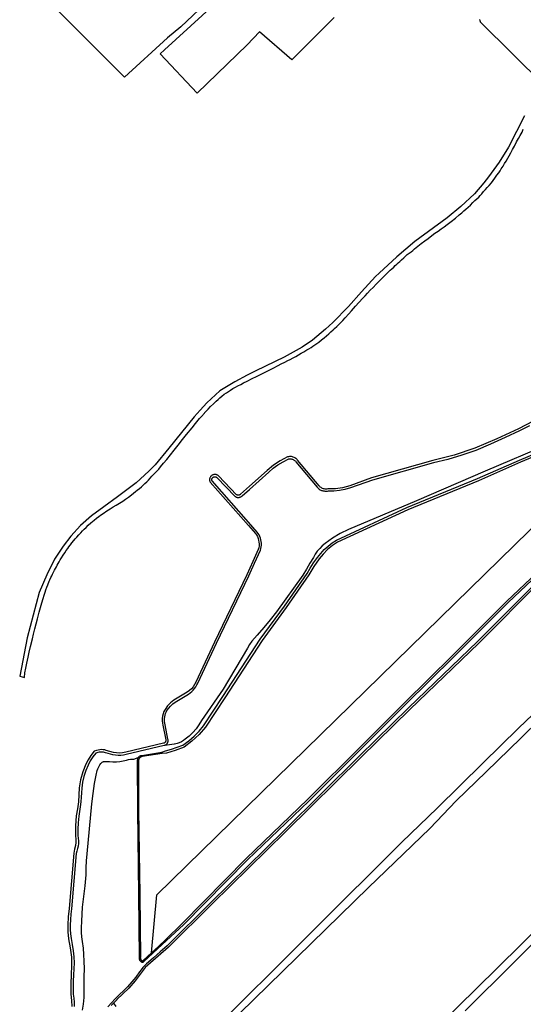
# Model space of a CAD drawing. Header units: metres. Extents: x 121613 to 124518, y 449573 to 453879.
# Tile 27 of 70: x 122871 to 123157, y 451584 to 452144. Entities that reach past the tile are written whole.
import ezdxf

# ---------------------------------------------------------------- set-up
doc = ezdxf.new("R2010")
doc.units = ezdxf.units.M
doc.header["$LTSCALE"] = 4
for name, color, linetype in [('G_BTD', 3, 'CONTINUOUS'), ('G_OTD', 32, 'CONTINUOUS'), ('G_OWT', 6, 'CONTINUOUS'), ('G_WGD', 7, 'CONTINUOUS'), ('G_WTD', 5, 'CONTINUOUS')]:
    doc.layers.add(name, color=color, linetype=linetype)

msp = doc.modelspace()

# ---------------------------------------------------------------- linework, layer by layer
at = {"layer": 'G_BTD', "linetype": 'Continuous', "transparency": 33554687}
for points in [[(123333.934, 451910.437), (123332.28, 451908.381), (123327.973, 451903.857), (123323.959, 451899.965), (123312.561, 451888.863), (123286.24, 451862.93), (123262.395, 451839.605), (123251.398, 451828.453), (123237.653, 451815.024), (123215.682, 451793.829), (123197.737, 451776.573), (123182.238, 451761.484), (123166.958, 451746.159), (123155.743, 451735.296), (123135.901, 451716.012), (123118.937, 451699.605), (123103.872, 451683.789), (123069.106, 451650.194), (122995.76, 451578.582)], [(122945.515, 451612.876), (122948.607, 451646.093), (123211.416, 451903.228), (123224.259, 451888.505)], [(122975.841, 451564.211), (123037.651, 451625.739), (123087.963, 451676.02), (123108.132, 451695.375), (123134.124, 451720.996), (123154.46, 451740.92), (123182.754, 451768.113), (123196.209, 451781.444), (123200.138, 451785.093), (123230.595, 451814.795), (123249.754, 451833.898), (123267.862, 451851.586), (123294.565, 451877.118), (123302.704, 451885.594), (123309.236, 451891.824), (123314.377, 451896.494), (123321.677, 451903.437)], [(123097.47, 451560.17), (123142.05, 451604.13), (123185.03, 451646.66)], [(123179.4, 451634.91), (123124.01, 451579.95)], [(122923.872, 451584.224), (122925.333, 451582.433)]]:
    msp.add_lwpolyline(points, dxfattribs=at)
at = {"layer": 'G_OTD', "linetype": 'Continuous', "transparency": 33554687}
for points in [[(122996.82, 452173.17), (122962.26, 452140.38), (122954.74, 452134.09), (122930.166, 452111.592), (122886.215, 452155.936)], [(123049.57, 452145.55), (123025.417, 452121.435), (123007.093, 452137.555), (123000, 452130.12), (122971.595, 452102.588), (122950.568, 452124.883), (122953, 452127.21), (122989.36, 452160.67)], [(123168.967, 452107.088), (123132.77, 452142.962), (123132.77, 452143.02), (123132.73, 452143.34), (123132.67, 452143.64), (123132.57, 452143.94), (123132.4, 452144.35), (123132.273, 452144.479)]]:
    msp.add_lwpolyline(points, dxfattribs=at)
at = {"layer": 'G_OWT', "linetype": 'Continuous', "transparency": 33554687}
for points in [[(123162.65, 451915.84), (123154.39, 451911.43), (123142.05, 451905.75), (123129.62, 451900.33), (123117.8, 451896.35), (123105.62, 451893.32), (123070.84, 451883.39), (123058.33, 451878.95), (123054.31, 451877.87), (123050.23, 451877.26), (123045.95, 451877.13), (123045.31, 451877.04), (123044.82, 451877.02), (123044.32, 451877.05), (123043.83, 451877.13), (123043.35, 451877.26), (123042.88, 451877.43), (123042.44, 451877.66), (123042.02, 451877.92), (123041.62, 451878.23), (123041.27, 451878.57), (123040.9, 451879), (123028.7, 451893.49), (123028.41, 451893.84), (123028.04, 451894.22), (123027.63, 451894.55), (123027.18, 451894.85), (123026.72, 451895.09), (123026.22, 451895.29), (123025.72, 451895.44), (123025.2, 451895.54), (123024.67, 451895.59), (123024.14, 451895.58), (123023.61, 451895.52), (123022.99, 451895.39), (123018.78, 451893.24), (123014.92, 451890.68), (123011.41, 451887.74), (123001.327, 451878.689), (122996.26, 451874.14), (122996.08, 451873.99), (122995.94, 451873.89), (122995.78, 451873.8), (122995.61, 451873.72), (122995.44, 451873.67), (122995.26, 451873.63), (122995.08, 451873.61), (122994.9, 451873.61), (122994.72, 451873.62), (122994.55, 451873.66), (122994.37, 451873.71), (122994.21, 451873.77), (122994.01, 451873.89), (122983.68, 451884.56), (122983.48, 451884.75), (122983.24, 451884.93), (122982.98, 451885.08), (122982.71, 451885.2), (122982.43, 451885.3), (122982.14, 451885.37), (122981.84, 451885.41), (122981.54, 451885.42), (122981.24, 451885.4), (122980.95, 451885.35), (122980.66, 451885.27), (122980.39, 451885.16), (122980.12, 451885.02), (122979.87, 451884.86), (122979.746, 451884.763), (122979.64, 451884.68), (122979.42, 451884.47), (122979.23, 451884.24), (122979.06, 451883.99), (122978.92, 451883.73), (122978.8, 451883.46), (122978.72, 451883.17), (122978.66, 451882.88), (122978.63, 451882.58), (122978.63, 451882.28), (122978.66, 451881.99), (122978.73, 451881.69), (122978.82, 451881.41), (122978.99, 451881), (123000.778, 451856.299), (123004.73, 451851.82), (123005.32, 451850.94), (123005.83, 451849.99), (123006.23, 451849), (123006.53, 451847.96), (123006.71, 451846.9), (123006.79, 451845.83), (123006.76, 451844.75), (123006.61, 451843.69), (123006.36, 451842.69), (123003.278, 451835.905), (122999.77, 451828.18), (122981.43, 451789.97), (122970.8, 451767.18), (122970.08, 451765.77), (122969.24, 451764.5), (122968.25, 451763.33), (122967.13, 451762.29), (122965.89, 451761.37), (122958.2, 451756.79), (122956.36, 451755.26), (122954.72, 451753.54), (122953.27, 451751.61), (122952.65, 451750.36), (122952.18, 451749.1), (122951.87, 451747.79), (122951.69, 451746.45), (122951.67, 451745.11), (122951.8, 451743.77), (122952.05, 451742.53), (122953.67, 451734.35), (122953.71, 451734.12), (122953.73, 451733.95), (122953.72, 451733.78), (122953.7, 451733.61), (122953.66, 451733.44), (122953.61, 451733.28), (122953.54, 451733.13), (122953.45, 451732.98), (122953.35, 451732.85), (122953.23, 451732.72), (122953.1, 451732.61), (122952.96, 451732.51), (122952.82, 451732.43), (122952.66, 451732.36), (122952.43, 451732.29), (122930.92, 451727.3), (122929.14, 451726.92), (122927.39, 451726.76), (122925.64, 451726.81), (122923.91, 451727.06), (122921.92, 451727.6), (122919.85, 451728.27), (122918.96, 451728.51), (122918.01, 451728.66), (122917.05, 451728.7), (122916.09, 451728.64), (122915.14, 451728.48), (122914.21, 451728.22), (122913.05, 451727.75), (122911.1, 451725.32), (122909.56, 451722.95), (122908.28, 451720.45), (122906.47, 451716.11), (122905.2, 451711.55), (122904.5, 451706.9), (122904.22, 451702.93), (122903.99, 451699.05), (122903.52, 451695.02), (122902.8, 451690.91), (122902.4, 451685.3), (122902.34, 451679.65), (122902.59, 451677.67), (122902.61, 451675.85), (122902.4, 451674.06), (122901.85, 451671.97), (122901.38, 451669.68), (122898.73, 451638.2), (122898.18, 451633.56), (122897.91, 451628.84), (122897.91, 451624.9), (122898.41, 451620.99), (122899.39, 451615.74), (122899.99, 451610.54), (122900.11, 451605.6), (122899.85, 451600.6), (122899.59, 451595.06), (122899.63, 451589.43), (122900.11, 451585.88), (122900.26, 451582.45)], [(123160.6, 451913.13), (123154.97, 451910.27), (123146.73, 451906.44), (123138.43, 451902.72), (123130.09, 451899.12), (123122.17, 451896.33), (123114.12, 451893.98), (123105.96, 451892.06), (123071.24, 451882.15), (123058.71, 451877.71), (123055.62, 451876.82), (123052.47, 451876.21), (123049.27, 451875.88), (123046.06, 451875.83), (123045.53, 451875.75), (123045, 451875.72), (123044.47, 451875.73), (123043.94, 451875.79), (123043.42, 451875.89), (123042.9, 451876.03)], [(123179.22, 451902.36), (123155.49, 451892.41), (123131.64, 451881.84), (123091.46, 451865.32), (123051.43, 451846.91), (123048.52, 451844.93), (123045.79, 451842.64), (123043.3, 451840.09), (123041.05, 451837.29), (123037.92, 451832.92), (123035.17, 451828.21), (123022.29, 451809.7), (123008.49, 451790.87), (122987.33, 451758.27), (122976.25, 451741.4), (122972.64, 451737.24), (122968.62, 451733.5), (122964.13, 451730.14), (122959.03, 451728.27), (122954.04, 451726.76), (122951.62, 451726.54), (122940.23, 451724.72), (122939.98, 451724.67), (122939.75, 451724.6), (122939.53, 451724.51), (122939.32, 451724.39), (122939.13, 451724.26), (122938.95, 451724.11), (122938.79, 451723.94), (122938.64, 451723.75), (122938.51, 451723.55), (122938.41, 451723.34), (122938.32, 451723.12), (122938.26, 451722.89), (122938.23, 451722.65), (122938.21, 451722.42), (122938.23, 451722.13), (122938.27, 451694.17), (122938.95, 451646.25), (122939.24, 451610.36), (122939.22, 451610.11), (122939.23, 451609.93), (122939.25, 451609.75), (122939.29, 451609.57), (122939.35, 451609.4), (122939.42, 451609.23), (122939.52, 451609.08), (122939.63, 451608.93), (122939.75, 451608.8), (122939.88, 451608.67), (122940.03, 451608.57), (122940.19, 451608.48), (122940.31, 451608.44), (122940.46, 451608.44), (122940.59, 451608.45), (122940.72, 451608.48), (122940.87, 451608.54), (122945.515, 451612.876)], [(122953.07, 451731.12), (122953.3, 451731.22), (122953.53, 451731.33), (122953.75, 451731.47), (122953.95, 451731.62), (122954.14, 451731.79), (122954.31, 451731.97), (122954.47, 451732.17), (122954.61, 451732.39), (122954.73, 451732.61), (122954.83, 451732.84), (122954.841, 451732.874), (122954.91, 451733.08), (122954.97, 451733.33), (122955.01, 451733.58), (122955.03, 451733.84), (122955.02, 451734.09), (122954.99, 451734.35), (122954.95, 451734.59), (122953.33, 451742.79), (122953.13, 451743.7), (122953.01, 451744.63), (122952.96, 451745.56), (122953, 451746.49), (122953.12, 451747.42), (122953.32, 451748.33), (122953.6, 451749.22), (122953.95, 451750.09), (122954.38, 451750.92), (122955.36, 451752.27), (122956.46, 451753.52), (122957.66, 451754.68), (122958.95, 451755.73), (122966.61, 451760.29), (122967.59, 451760.98), (122968.5, 451761.76), (122969.35, 451762.61), (122970.13, 451763.52), (122970.83, 451764.5), (122971.44, 451765.53), (122971.97, 451766.61), (122982.61, 451789.41), (123000.95, 451827.63), (123004.203, 451834.791), (123007.6, 451842.27), (123007.84, 451843.23), (123008.01, 451844.2), (123008.09, 451845.19), (123008.08, 451846.18), (123007.99, 451847.17), (123007.82, 451848.15), (123007.56, 451849.11), (123007.23, 451850.04), (123006.81, 451850.94), (123006.32, 451851.8), (123005.76, 451852.62), (123000.825, 451858.214), (122980.1, 451881.71), (122980.04, 451881.84), (122980, 451881.98), (122979.96, 451882.13), (122979.94, 451882.27), (122979.93, 451882.42), (122979.94, 451882.56), (122979.95, 451882.71), (122979.98, 451882.85), (122980.02, 451882.99), (122980.08, 451883.13), (122980.14, 451883.26), (122980.22, 451883.39), (122980.31, 451883.5), (122980.41, 451883.61), (122980.51, 451883.71), (122980.63, 451883.8), (122980.75, 451883.88), (122980.88, 451883.95), (122981.01, 451884.01), (122981.15, 451884.06), (122981.3, 451884.09), (122981.44, 451884.11), (122981.59, 451884.12), (122981.74, 451884.11), (122981.88, 451884.09), (122982.02, 451884.06), (122982.16, 451884.02), (122982.3, 451883.96), (122982.43, 451883.89), (122982.55, 451883.82), (122982.67, 451883.73), (122982.78, 451883.63), (122993.12, 451872.91), (122993.35, 451872.76), (122993.58, 451872.63), (122993.83, 451872.52), (122994.09, 451872.43), (122994.35, 451872.36), (122994.62, 451872.32), (122994.9, 451872.3), (122995.17, 451872.31), (122995.22, 451872.316), (122995.44, 451872.34), (122995.71, 451872.39), (122995.97, 451872.47), (122996.22, 451872.57), (122996.47, 451872.69), (122996.7, 451872.83), (122996.92, 451872.99), (122997.12, 451873.17), (123001.284, 451876.902), (123012.27, 451886.75), (123014.81, 451888.96), (123017.53, 451890.93), (123020.41, 451892.67), (123023.43, 451894.15), (123023.77, 451894.22), (123024.11, 451894.27), (123024.45, 451894.29), (123024.79, 451894.27), (123025.13, 451894.23), (123025.47, 451894.16), (123025.79, 451894.06), (123026.11, 451893.94), (123026.42, 451893.78), (123026.71, 451893.6), (123026.99, 451893.4), (123027.25, 451893.17), (123027.48, 451892.93), (123027.7, 451892.66), (123039.91, 451878.16), (123040.25, 451877.75), (123040.62, 451877.38), (123041.03, 451877.03), (123041.46, 451876.72), (123041.92, 451876.45), (123042.361, 451876.239), (123042.4, 451876.22), (123042.9, 451876.03)], [(123224.259, 451888.505), (123215.04, 451880.04), (123181.69, 451845.35), (123147.76, 451813.33), (123116.76, 451782.33), (123089.45, 451755.37), (123064.84, 451730.74), (123034.26, 451700.21), (122999.37, 451666.63), (122962.96, 451629.67), (122953.65, 451620.47), (122949.572, 451616.663)], [(122938.05, 451724.19), (122937.9, 451723.96), (122937.78, 451723.711), (122937.67, 451723.46), (122937.59, 451723.2), (122937.53, 451722.93), (122937.5, 451722.66), (122937.49, 451722.39), (122937.5, 451722.11), (122937.54, 451694.16), (122938.22, 451646.24), (122938.52, 451610.39), (122938.5, 451610.17), (122938.5, 451609.95), (122938.52, 451609.72), (122938.55, 451609.51), (122938.61, 451609.29), (122938.69, 451609.08), (122938.79, 451608.88), (122938.9, 451608.69), (122939.03, 451608.51), (122939.18, 451608.34), (122939.34, 451608.18), (122939.51, 451608.04), (122939.69, 451607.92), (122939.762, 451607.881), (122939.89, 451607.81), (122940.09, 451607.72), (122940.27, 451607.71), (122940.45, 451607.7), (122940.63, 451607.72), (122940.81, 451607.75), (122940.98, 451607.8), (122941.15, 451607.86), (122941.31, 451607.94), (122954.15, 451619.93), (122963.74, 451628.88), (123000.15, 451665.84), (123035.04, 451699.42), (123065.62, 451729.96), (123090.23, 451754.58), (123117.55, 451781.54), (123148.53, 451812.53), (123182.47, 451844.56)], [(123165.68, 451824.95), (123130.98, 451790.18), (123091.72, 451752.43), (123064, 451725.12), (123021.07, 451682.64), (122979.29, 451641.6), (122954.51, 451616.97), (122950.59, 451613.53), (122946.67, 451610.08), (122942.74, 451606.64), (122941.64, 451605.63), (122940.61, 451604.53), (122939.68, 451603.36), (122938.84, 451602.11), (122936.68, 451599.18), (122934.39, 451596.36), (122931.95, 451593.65), (122925.07, 451587.01), (122924.964, 451586.824), (122922.87, 451584.469), (122920.71, 451582.29)], [(123166.46, 451824.16), (123131.76, 451789.38), (123092.49, 451751.63), (123064.78, 451724.33), (123021.85, 451681.85), (122980.07, 451640.81), (122955.2, 451616.18), (122949.32, 451611.02), (122943.45, 451605.87), (122942.05, 451604.54), (122940.81, 451603.11), (122939.69, 451601.5), (122936.37, 451597.09), (122932.71, 451592.93), (122925.88, 451586.32), (122925.78, 451586.12), (122923.872, 451584.224)], [(122945.515, 451612.876), (122949.572, 451616.663)], [(122922.574, 451582.933), (122923.808, 451584.16)], [(122923.872, 451584.224), (122923.808, 451584.16)]]:
    msp.add_lwpolyline(points, dxfattribs=at)
at = {"layer": 'G_WGD', "linetype": 'Continuous', "transparency": 33554687}
msp.add_lwpolyline([(123157.882, 452089.669), (123148.692, 452071.747), (123143.483, 452063.333), (123137.372, 452054.926), (123134.62, 452051.526), (123129.299, 452045.221), (123121.504, 452038.086), (123113.893, 452031.609), (123095.4, 452018.135), (123085.143, 452009.319), (123075.091, 452000), (123073.042, 451998.1), (123065.068, 451989.391), (123057.704, 451981.087), (123048.84, 451971.975), (123044.673, 451968.048), (123037.139, 451961.818), (123031.29, 451957.951), (123021.108, 451952.102), (123004.916, 451944.491), (123000, 451941.9), (122992.933, 451938.176), (122984.552, 451932.996), (122977.064, 451926.194), (122973.27, 451921.969), (122969.824, 451918.202), (122955.479, 451900.331), (122947.706, 451890.795), (122944.122, 451887.205), (122936.827, 451880.701), (122926.219, 451872.595), (122918.37, 451866.99), (122911.483, 451861.865), (122905.099, 451856.267), (122899.738, 451850.291), (122895.255, 451844.49), (122890.421, 451837.195), (122885.939, 451828.318), (122881.689, 451818.188), (122874.888, 451792.279), (122870.593, 451770.496), (122873.33, 451769.836), (122873.33, 451769.84), (122873.6, 451772.44), (122874.02, 451775.02), (122874.66, 451777.98), (122875.42, 451781.36), (122876.06, 451784.24), (122876.76, 451787.38), (122877.8, 451791.78), (122878.5, 451794.54), (122879.22, 451797.56), (122879.88, 451800.3), (122880.64, 451803.2), (122881.66, 451806.96), (122882.42, 451809.6), (122883.2, 451812.28), (122883.96, 451814.72), (122884.6, 451816.6), (122885.1, 451818.32), (122885.5, 451819.64), (122886.12, 451821.26), (122886.56, 451822.5), (122887.42, 451824.62), (122887.8, 451825.4), (122888.3, 451826.64), (122888.78, 451827.66), (122889.22, 451828.68), (122889.96, 451830.08), (122890.38, 451830.98), (122890.92, 451831.9), (122891.44, 451832.86), (122891.92, 451833.76), (122892.48, 451834.7), (122893.08, 451835.72), (122893.6, 451836.76), (122894.32, 451837.94), (122895.28, 451839.4), (122896.24, 451840.76), (122897.1, 451842.06), (122897.9, 451843.22), (122898.58, 451844.14), (122899.38, 451845.12), (122899.58, 451845.4), (122900.28, 451846.38), (122901.4, 451847.7), (122902.2, 451848.66), (122903.1, 451849.72), (122904.3, 451851), (122905.38, 451852.16), (122906.28, 451853.2), (122907.34, 451854.26), (122908.34, 451855.22), (122909.58, 451856.5), (122910.98, 451857.76), (122911.94, 451858.56), (122913.02, 451859.46), (122914.3, 451860.52), (122915.56, 451861.5), (122916.54, 451862.22), (122918.04, 451863.24), (122920.14, 451864.62), (122922.06, 451865.84), (122923.84, 451866.92), (122925.5, 451867.98), (122927.28, 451869.02), (122929.2, 451870.24), (122930.7, 451871.26), (122932.5, 451872.54), (122934.26, 451873.78), (122935.4, 451874.72), (122936.54, 451875.62), (122937.44, 451876.38), (122938.72, 451877.46), (122939.86, 451878.34), (122940.68, 451879.18), (122941.8, 451880.16), (122942.84, 451881.24), (122943.84, 451882.22), (122944.88, 451883.28), (122945.84, 451884.34), (122946.78, 451885.34), (122947.86, 451886.44), (122948.78, 451887.42), (122949.66, 451888.42), (122950.74, 451889.74), (122952.5, 451891.8), (122954.26, 451893.96), (122956.32, 451896.54), (122958.48, 451899.22), (122960.68, 451902.06), (122963.22, 451905.28), (122965.58, 451908.16), (122968.64, 451911.94), (122970.6, 451914.36), (122972.96, 451917.18), (122974.766, 451919.227), (122975.06, 451919.56), (122976.52, 451921.26), (122977.78, 451922.62), (122979.14, 451924.1), (122980.84, 451925.7), (122982.34, 451927.12), (122983.5, 451928.18), (122984.48, 451929.12), (122985.64, 451929.98), (122987, 451931.16), (122988.22, 451931.96), (122989.3, 451932.64), (122990.6, 451933.46), (122991.86, 451934.26), (122993.32, 451935.08), (122994.74, 451935.86), (122996.42, 451936.68), (122998, 451937.52), (123000, 451938.621), (123002.94, 451940.06), (123005.3, 451941.22), (123010.22, 451943.7), (123014.72, 451945.92), (123017.66, 451947.38), (123019.44, 451948.34), (123021.4, 451949.36), (123023.06, 451950.24), (123024.54, 451950.94), (123026.26, 451951.86), (123027.66, 451952.66), (123029.22, 451953.52), (123030.78, 451954.44), (123032.28, 451955.32), (123034.04, 451956.36), (123035.16, 451957), (123036.34, 451957.76), (123037.32, 451958.4), (123038.44, 451959.16), (123039.66, 451959.98), (123040.74, 451960.76), (123042.32, 451962.04), (123043.84, 451963.24), (123045.1, 451964.26), (123046.46, 451965.44), (123047.68, 451966.62), (123048.96, 451967.74), (123049.74, 451968.52), (123050.98, 451969.64), (123052.1, 451970.78), (123053.14, 451971.84), (123054.38, 451973.1), (123055.78, 451974.54), (123057.94, 451976.86), (123059.46, 451978.56), (123061.74, 451981.3), (123065.7, 451985.58), (123067.12, 451987.2), (123068.4, 451988.64), (123069.98, 451990.28), (123071.64, 451991.94), (123073.32, 451993.72), (123074.98, 451995.38), (123076.62, 451997.06), (123077.92, 451998.38), (123079.3, 451999.64), (123079.675, 452000), (123080.51, 452000.8), (123081.38, 452001.66), (123082.35, 452002.54), (123083.4, 452003.46), (123084.3, 452004.38), (123085.21, 452005.25), (123085.95, 452005.91), (123086.8, 452006.72), (123087.88, 452007.65), (123089.17, 452008.77), (123089.95, 452009.5), (123091.13, 452010.61), (123092.23, 452011.47), (123093.25, 452012.27), (123094.21, 452013.02), (123095.19, 452013.88), (123096.09, 452014.56), (123097.16, 452015.38), (123098.1, 452016.09), (123099.02, 452016.85), (123101.15, 452018.42), (123102.96, 452019.84), (123105.16, 452021.44), (123106.87, 452022.74), (123108.7, 452024), (123110.43, 452025.3), (123112.08, 452026.45), (123113.77, 452027.71), (123116, 452029.44), (123118.47, 452031.45), (123120.72, 452033.33), (123122.07, 452034.42), (123123.35, 452035.54), (123124.51, 452036.52), (123125.69, 452037.57), (123126.99, 452038.84), (123128.45, 452040.24), (123129.64, 452041.43), (123130.69, 452042.35), (123131.74, 452043.34), (123132.58, 452044.27), (123133.5, 452045.28), (123134.57, 452046.61), (123135.58, 452047.77), (123136.53, 452048.87), (123137.69, 452050.03), (123138.96, 452051.51), (123139.93, 452052.85), (123140.94, 452054.2), (123142.1, 452055.75), (123143.21, 452057.26), (123143.87, 452058.37), (123144.58, 452059.47), (123145.6, 452060.95), (123146.37, 452062.4), (123147.34, 452063.83), (123148.27, 452065.45), (123149.1, 452066.89), (123150.02, 452068.63), (123150.96, 452070.4), (123152.07, 452072.38), (123153.25, 452074.74), (123154.36, 452076.67), (123155.38, 452078.52), (123156.42, 452080.4), (123157.13, 452082.12)], dxfattribs=at)
at = {"layer": 'G_WTD', "linetype": 'Continuous', "transparency": 33554687}
for points in [[(122938.05, 451724.19), (122938.22, 451724.4), (122938.41, 451724.6), (122938.62, 451724.78), (122938.84, 451724.95), (122939.07, 451725.09), (122939.32, 451725.21), (122939.57, 451725.31), (122939.83, 451725.38), (122940.1, 451725.44), (122951.51, 451727.26), (122953.63, 451728), (122956.97, 451728.97), (122960.26, 451730.07), (122963.5, 451731.29), (122966.75, 451733.66), (122969.79, 451736.27), (122972.62, 451739.12), (122975.21, 451742.19), (122986.24, 451758.98), (123007.42, 451791.61), (123021.23, 451810.45), (123034.07, 451828.91), (123035.86, 451832.09), (123037.84, 451835.14), (123040.01, 451838.07), (123041.84, 451840.4), (123043.84, 451842.57), (123046.01, 451844.58), (123048.33, 451846.41), (123050.79, 451848.05), (123090.94, 451866.51), (123131.13, 451883.03), (123154.98, 451893.61), (123178.64, 451903.52)], [(123172.08, 451902.92), (123135.41, 451887.35), (123096.28, 451870.47), (123057.58, 451854.11), (123052.98, 451851.76), (123048.54, 451849.1), (123044.31, 451846.13), (123042.73, 451844.76), (123041.26, 451843.28), (123039.93, 451841.68), (123038.72, 451839.97), (123037.66, 451838.18), (123035.74, 451834.79), (123033.74, 451831.44), (123031.68, 451828.13), (123016.71, 451807.23), (123013.14, 451802.7), (123009.48, 451798.24), (123005.74, 451793.86), (123004.11, 451792.24), (123002.64, 451790.47), (123001.35, 451788.56), (123000.25, 451786.54), (122986.29, 451763.08), (122974.02, 451745.28), (122972.59, 451742.82), (122970.93, 451740.51), (122969.07, 451738.36), (122967.01, 451736.4), (122964.78, 451734.64), (122963.7, 451733.87), (122962.56, 451733.21), (122961.35, 451732.65), (122960.11, 451732.21), (122958.73, 451731.88), (122958.55, 451731.85)], [(122953.07, 451731.12), (122952.82, 451731.05), (122931.22, 451725.95), (122929.73, 451725.61), (122928.2, 451725.41), (122926.67, 451725.36), (122925.14, 451725.46), (122923.63, 451725.7), (122922.22, 451726.06), (122920.83, 451726.48), (122919.46, 451726.94), (122918.85, 451727.11), (122918.23, 451727.23), (122917.6, 451727.3), (122916.97, 451727.31), (122916.34, 451727.27), (122915.71, 451727.18), (122915.09, 451727.03), (122914.49, 451726.84), (122913.91, 451726.59), (122912.23, 451724.5), (122910.77, 451722.25), (122909.54, 451719.86), (122908.17, 451716.73), (122907.1, 451713.48), (122906.34, 451710.14), (122905.88, 451706.75), (122905.69, 451704.15), (122905.52, 451701.54), (122905.38, 451698.93), (122905.08, 451696.19), (122904.68, 451693.45), (122904.18, 451690.74), (122903.88, 451687.07), (122903.73, 451683.4), (122903.73, 451679.73), (122903.94, 451678.25), (122904.02, 451676.77), (122903.96, 451675.28), (122903.77, 451673.8), (122903.38, 451672.37), (122903.04, 451670.93), (122902.75, 451669.48), (122900.12, 451638.06), (122899.71, 451634.98), (122899.44, 451631.9), (122899.3, 451628.8), (122899.25, 451626.26), (122899.41, 451623.72), (122899.78, 451621.2), (122900.48, 451617.71), (122901.01, 451614.18), (122901.38, 451610.63), (122901.5, 451607.27), (122901.45, 451603.9), (122901.24, 451600.53), (122901.03, 451596.87), (122900.95, 451593.2), (122901.01, 451589.52), (122901.37, 451587.18), (122901.58, 451584.82), (122901.65, 451582.46)], [(122958.55, 451731.85), (122953.07, 451731.12)], [(122906.4, 451580.35), (122906.9, 451583.79), (122907.18, 451587.55), (122907.28, 451591.33), (122907.2, 451595.1), (122907.35, 451599.46), (122907.41, 451603.81), (122907.36, 451608.16), (122907.16, 451611.95), (122906.83, 451615.72), (122906.37, 451619.49), (122905.98, 451622.03), (122905.79, 451624.59), (122905.82, 451627.16), (122905.88, 451631.09), (122906.04, 451635.01), (122906.27, 451638.93), (122907.09, 451645.06), (122907.82, 451651.21), (122908.45, 451657.37), (122908.49, 451661.4), (122908.64, 451665.42), (122908.9, 451669.44), (122911.67, 451697.9), (122912.31, 451703.66), (122913.2, 451709.38), (122914.37, 451715.05), (122914.5, 451715.94), (122914.7, 451716.82), (122914.98, 451717.68), (122915.33, 451718.51), (122915.74, 451719.32), (122916.22, 451720.08), (122916.76, 451720.8), (122916.94, 451721.01), (122917.13, 451721.21), (122917.34, 451721.38), (122917.57, 451721.53), (122917.8, 451721.67), (122918.05, 451721.78), (122918.31, 451721.87), (122918.58, 451721.94), (122918.85, 451721.98), (122919.12, 451722), (122921.7, 451721.84), (122923.63, 451721.72), (122925.57, 451721.75), (122927.5, 451721.94), (122929.4, 451722.27), (122931.28, 451722.76), (122932.4, 451723.01), (122933.55, 451723.18), (122934.7, 451723.27), (122935.53, 451723.34), (122938.05, 451724.19)]]:
    msp.add_lwpolyline(points, dxfattribs=at)

doc.saveas('drawing.dxf')
